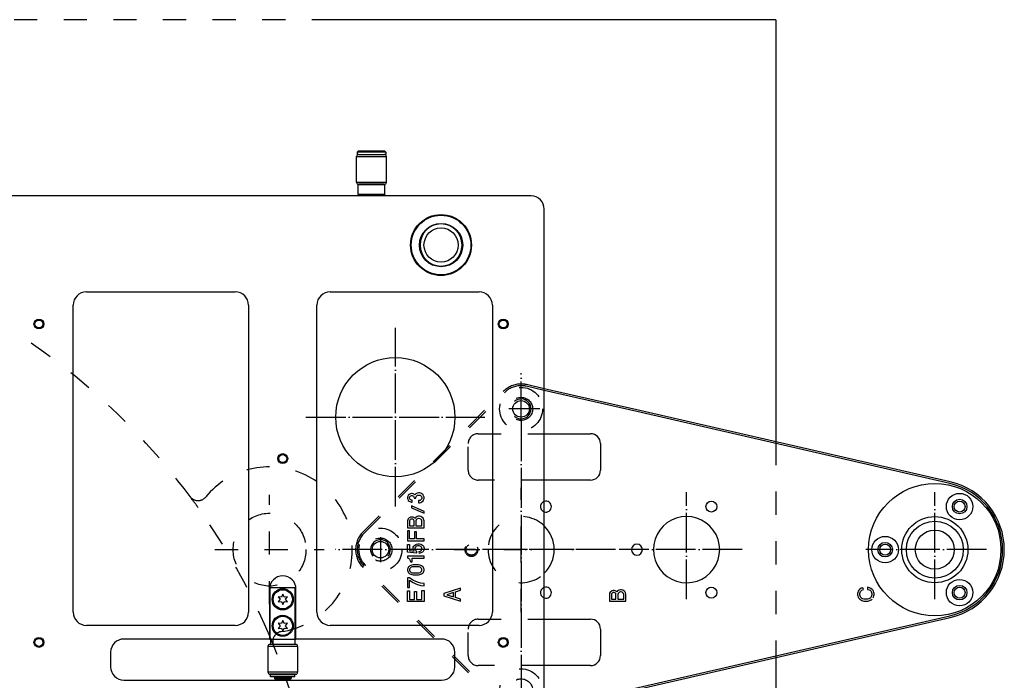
# Model space of a CAD drawing. Extents: x -1763 to 4575, y -3429 to 1051.
# Tile 45 of 174: x 141 to 439, y -1631 to -1432. Entities that reach past the tile are written whole.
import ezdxf

# ---------------------------------------------------------------- set-up
doc = ezdxf.new("R2010")
doc.units = 0
doc.linetypes.add('DASHED', pattern=[15, 7, -8])
doc.linetypes.add('DOT_CENTER', pattern=[14, 12, -1, 0, -1])
doc.layers.get('0').update_dxf_attribs({"linetype": 'CONTINUOUS'})
doc.layers.add('1', color=7, linetype='CONTINUOUS')

# ---------------------------------------------------------------- blocks, each defined once
blk = doc.blocks.new('PIN__619', base_point=(438, -1571.88))
at = {"layer": '1', "color": 4, "linetype": 'CONTINUOUS'}
for centre, radius in [((418, -1591.88), 20), ((425.5, -1578.89), 4), ((425.5, -1578.89), 2.2), ((418, -1591.88), 10), ((418, -1591.88), 8.6), ((403, -1591.88), 4), ((418, -1591.88), 5.9), ((403, -1591.88), 2.2), ((425.5, -1604.87), 4), ((425.5, -1604.87), 2.2)]:
    blk.add_circle(centre, radius, dxfattribs=at)
blk = doc.blocks.new('E7015-23252__620', base_point=(439, -1541.88))
at = {"layer": '1', "color": 6, "linetype": 'DASHED'}
for p, q in [((300, -1543.8), (294.56, -1542.56)), ((300, -1543.29), (294.68, -1542.07)), ((245.2, -1586.58), (287.7, -1544.08)), ((245.55, -1586.93), (288.05, -1544.43)), ((280, -1556.88), (300, -1556.88)), ((277, -1567.88), (277, -1559.88)), ((300, -1570.88), (280, -1570.88)), ((293, -1591.88), (293, -1573.25)), ((258.74, -1575.79), (258.67, -1576.07)), ((258.67, -1576.07), (258.67, -1576.41)), ((258.67, -1576.41), (258.74, -1576.69)), ((258.92, -1575.45), (258.74, -1575.79)), ((258.74, -1576.69), (258.92, -1577.03)), ((259.17, -1575.23), (258.92, -1575.45)), ((259.55, -1575), (259.17, -1575.23)), ((259.3, -1576.13), (259.36, -1575.9)), ((259.3, -1576.35), (259.3, -1576.13)), ((259.36, -1576.58), (259.3, -1576.35)), ((259.36, -1575.9), (259.49, -1575.73)), ((259.49, -1576.74), (259.36, -1576.58)), ((259.49, -1575.73), (259.67, -1575.62)), ((259.67, -1576.86), (259.49, -1576.74)), ((259.86, -1574.94), (259.55, -1575)), ((259.67, -1575.62), (259.86, -1575.56)), ((260.11, -1574.94), (259.86, -1574.94)), ((259.86, -1575.56), (260.11, -1575.56)), ((260.42, -1575), (260.11, -1574.94)), ((260.11, -1575.56), (260.3, -1575.62)), ((260.3, -1575.62), (260.49, -1575.73)), ((260.8, -1575.23), (260.42, -1575)), ((260.49, -1575.73), (260.61, -1575.9)), ((260.61, -1575.9), (260.67, -1576.13)), ((260.67, -1576.13), (260.67, -1576.35)), ((260.67, -1576.35), (261.24, -1576.35)), ((260.92, -1575.34), (260.8, -1575.23)), ((261.17, -1575.06), (260.92, -1575.34)), ((261.55, -1574.83), (261.17, -1575.06)), ((261.24, -1576.13), (261.3, -1575.84)), ((261.24, -1576.35), (261.24, -1576.13)), ((261.3, -1575.84), (261.49, -1575.62)), ((261.49, -1575.62), (261.74, -1575.45)), ((261.99, -1574.72), (261.55, -1574.83)), ((261.74, -1575.45), (261.99, -1575.39)), ((262.3, -1574.72), (261.99, -1574.72)), ((261.99, -1575.39), (262.24, -1575.39)), ((262.24, -1575.39), (262.49, -1575.45)), ((262.74, -1574.83), (262.3, -1574.72)), ((262.49, -1575.45), (262.74, -1575.62)), ((263.05, -1575), (262.74, -1574.83)), ((262.74, -1575.62), (262.92, -1575.84)), ((262.92, -1576.63), (262.74, -1576.86)), ((262.92, -1575.84), (262.99, -1576.13)), ((262.99, -1576.35), (262.92, -1576.63)), ((262.99, -1576.13), (262.99, -1576.35)), ((263.36, -1575.28), (263.05, -1575)), ((263.55, -1575.62), (263.36, -1575.28)), ((263.67, -1576.07), (263.55, -1575.62)), ((263.55, -1576.86), (263.67, -1576.41)), ((263.67, -1576.41), (263.67, -1576.07)), ((258.92, -1577.03), (259.17, -1577.25)), ((259.17, -1577.25), (259.55, -1577.48)), ((259.55, -1577.48), (259.86, -1577.53)), ((259.86, -1576.91), (259.67, -1576.86)), ((260.11, -1576.91), (259.86, -1576.91)), ((259.86, -1577.53), (260.11, -1577.53)), ((263.67, -1580.34), (259.92, -1578.66)), ((259.92, -1578.66), (259.92, -1579.22)), ((259.92, -1579.22), (263.67, -1580.91)), ((260.11, -1577.53), (260.11, -1576.91)), ((262.24, -1577.08), (261.99, -1577.08)), ((261.99, -1577.08), (261.99, -1577.76)), ((261.99, -1577.76), (262.3, -1577.76)), ((262.49, -1577.03), (262.24, -1577.08)), ((262.3, -1577.76), (262.74, -1577.64)), ((262.74, -1576.86), (262.49, -1577.03)), ((262.74, -1577.64), (263.05, -1577.48)), ((263.05, -1577.48), (263.36, -1577.19)), ((263.36, -1577.19), (263.55, -1576.86)), ((258.92, -1582.54), (258.74, -1582.88)), ((259.17, -1582.31), (258.92, -1582.54)), ((259.55, -1582.09), (259.17, -1582.31)), ((259.86, -1582.03), (259.55, -1582.09)), ((259.86, -1582.65), (259.67, -1582.71)), ((260.11, -1582.03), (259.86, -1582.03)), ((260.11, -1582.65), (259.86, -1582.65)), ((260.42, -1582.09), (260.11, -1582.03)), ((260.3, -1582.71), (260.11, -1582.65)), ((260.8, -1582.31), (260.42, -1582.09)), ((260.92, -1582.43), (260.8, -1582.31)), ((261.17, -1582.14), (260.92, -1582.43)), ((261.55, -1581.92), (261.17, -1582.14)), ((261.74, -1582.54), (261.49, -1582.71)), ((261.99, -1581.81), (261.55, -1581.92)), ((261.99, -1582.48), (261.74, -1582.54)), ((262.3, -1581.81), (261.99, -1581.81)), ((262.24, -1582.48), (261.99, -1582.48)), ((262.49, -1582.54), (262.24, -1582.48)), ((262.74, -1581.92), (262.3, -1581.81)), ((262.74, -1582.71), (262.49, -1582.54)), ((263.05, -1582.09), (262.74, -1581.92)), ((263.36, -1582.37), (263.05, -1582.09)), ((263.55, -1582.71), (263.36, -1582.37)), ((263.67, -1580.91), (263.67, -1580.34)), ((258.74, -1582.88), (258.67, -1583.16)), ((258.67, -1583.16), (258.67, -1585.29)), ((258.67, -1585.29), (263.67, -1585.29)), ((259.36, -1582.99), (259.3, -1583.21)), ((259.3, -1583.21), (259.3, -1584.68)), ((259.3, -1584.68), (260.67, -1584.68)), ((259.49, -1582.82), (259.36, -1582.99)), ((259.67, -1582.71), (259.49, -1582.82)), ((260.49, -1582.82), (260.3, -1582.71)), ((260.61, -1582.99), (260.49, -1582.82)), ((260.67, -1583.21), (260.61, -1582.99)), ((260.67, -1584.68), (260.67, -1583.21)), ((261.3, -1582.93), (261.24, -1583.21)), ((261.24, -1583.21), (261.24, -1584.68)), ((261.24, -1584.68), (262.99, -1584.68)), ((261.49, -1582.71), (261.3, -1582.93)), ((262.92, -1582.93), (262.74, -1582.71)), ((262.99, -1583.21), (262.92, -1582.93)), ((262.99, -1584.68), (262.99, -1583.21)), ((263.67, -1583.16), (263.55, -1582.71)), ((263.67, -1585.29), (263.67, -1583.16)), ((259.3, -1586.19), (258.67, -1586.19)), ((258.67, -1586.19), (258.67, -1589.23)), ((259.3, -1588.61), (259.3, -1586.19)), ((260.8, -1588.61), (259.3, -1588.61)), ((261.42, -1586.53), (260.8, -1586.53)), ((260.8, -1586.53), (260.8, -1588.61)), ((261.42, -1588.61), (261.42, -1586.53)), ((263.67, -1588.61), (261.42, -1588.61)), ((263.67, -1589.23), (263.67, -1588.61)), ((258.67, -1589.23), (263.67, -1589.23)), ((258.67, -1592.61), (258.67, -1590.3)), ((258.67, -1590.3), (259.3, -1590.3)), ((259.3, -1590.3), (259.3, -1592.16)), ((260.36, -1591.43), (260.42, -1591.14)), ((260.36, -1591.71), (260.36, -1591.43)), ((260.42, -1591.14), (260.55, -1590.86)), ((260.55, -1590.86), (260.74, -1590.69)), ((260.74, -1590.69), (260.92, -1590.53)), ((260.92, -1590.53), (261.17, -1590.36)), ((261.05, -1591.14), (260.92, -1591.43)), ((260.92, -1591.43), (260.92, -1591.71)), ((261.24, -1590.92), (261.05, -1591.14)), ((261.17, -1590.36), (261.42, -1590.24)), ((261.42, -1590.81), (261.24, -1590.92)), ((261.42, -1590.24), (261.8, -1590.13)), ((261.74, -1590.69), (261.42, -1590.81)), ((262.24, -1590.69), (261.74, -1590.69)), ((261.8, -1590.13), (262.3, -1590.13)), ((262.55, -1590.81), (262.24, -1590.69)), ((262.3, -1590.13), (262.67, -1590.24)), ((262.74, -1590.92), (262.55, -1590.81)), ((262.67, -1590.24), (262.92, -1590.36)), ((262.92, -1591.14), (262.74, -1590.92)), ((262.92, -1590.36), (263.17, -1590.53)), ((263.05, -1591.43), (262.92, -1591.14)), ((263.05, -1591.71), (263.05, -1591.43)), ((263.17, -1590.53), (263.36, -1590.69)), ((263.36, -1590.69), (263.49, -1590.86)), ((263.49, -1590.86), (263.61, -1591.14)), ((263.61, -1591.14), (263.67, -1591.43)), ((263.67, -1591.43), (263.67, -1591.71)), ((261.42, -1592.94), (258.67, -1592.61)), ((263.67, -1593.9), (258.67, -1593.9)), ((258.67, -1593.9), (258.67, -1594.35)), ((258.67, -1594.35), (258.86, -1594.41)), ((258.86, -1594.41), (259.11, -1594.58)), ((259.11, -1594.58), (259.3, -1594.74)), ((259.3, -1592.16), (260.67, -1592.33)), ((260.05, -1595.53), (260.05, -1594.46)), ((260.05, -1594.46), (263.67, -1594.46)), ((260.49, -1592.04), (260.36, -1591.71)), ((260.67, -1592.33), (260.49, -1592.04)), ((260.92, -1591.71), (261.05, -1592.04)), ((261.05, -1592.04), (261.24, -1592.27)), ((261.24, -1592.27), (261.42, -1592.38)), ((261.42, -1592.38), (261.42, -1592.94)), ((262.24, -1592.44), (262.55, -1592.33)), ((262.3, -1593), (262.24, -1592.44)), ((262.67, -1592.89), (262.3, -1593)), ((262.55, -1592.33), (262.74, -1592.21)), ((262.92, -1592.78), (262.67, -1592.89)), ((262.74, -1592.21), (262.92, -1591.99)), ((262.92, -1591.99), (263.05, -1591.71)), ((263.17, -1592.61), (262.92, -1592.78)), ((263.36, -1592.44), (263.17, -1592.61)), ((263.49, -1592.27), (263.36, -1592.44)), ((263.61, -1591.99), (263.49, -1592.27)), ((263.67, -1591.71), (263.61, -1591.99)), ((263.67, -1594.46), (263.67, -1593.9)), ((272.81, -1591.88), (293, -1591.88)), ((293, -1610.72), (293, -1591.88)), ((287.7, -1639.68), (245.2, -1597.18)), ((288.05, -1639.33), (245.55, -1596.83)), ((258.74, -1597.56), (258.67, -1597.78)), ((258.86, -1597.28), (258.74, -1597.56)), ((258.99, -1597.11), (258.86, -1597.28)), ((259.17, -1596.94), (258.99, -1597.11)), ((259.42, -1596.77), (259.17, -1596.94)), ((259.3, -1594.74), (259.42, -1594.97)), ((259.42, -1597.56), (259.3, -1597.78)), ((259.42, -1594.97), (259.49, -1595.14)), ((259.67, -1596.66), (259.42, -1596.77)), ((259.61, -1597.33), (259.42, -1597.56)), ((259.49, -1595.14), (259.55, -1595.42)), ((259.55, -1595.42), (259.55, -1595.53)), ((259.55, -1595.53), (260.05, -1595.53)), ((259.8, -1597.22), (259.61, -1597.33)), ((259.99, -1596.54), (259.67, -1596.66)), ((260.11, -1597.11), (259.8, -1597.22)), ((260.36, -1596.49), (259.99, -1596.54)), ((260.8, -1597.05), (260.11, -1597.11)), ((260.92, -1596.43), (260.36, -1596.49)), ((261.55, -1597.05), (260.8, -1597.05)), ((261.42, -1596.43), (260.92, -1596.43)), ((261.99, -1596.49), (261.42, -1596.43)), ((262.24, -1597.11), (261.55, -1597.05)), ((262.36, -1596.54), (261.99, -1596.49)), ((262.55, -1597.22), (262.24, -1597.11)), ((262.67, -1596.66), (262.36, -1596.54)), ((262.74, -1597.33), (262.55, -1597.22)), ((262.92, -1596.77), (262.67, -1596.66)), ((262.92, -1597.56), (262.74, -1597.33)), ((263.17, -1596.94), (262.92, -1596.77)), ((263.05, -1597.78), (262.92, -1597.56)), ((263.36, -1597.11), (263.17, -1596.94)), ((263.49, -1597.28), (263.36, -1597.11)), ((263.61, -1597.56), (263.49, -1597.28)), ((263.67, -1597.78), (263.61, -1597.56)), ((258.67, -1597.78), (258.67, -1598.18)), ((258.67, -1598.18), (258.74, -1598.4)), ((259.24, -1600.43), (258.67, -1600.43)), ((258.67, -1600.43), (258.67, -1603.35)), ((258.74, -1598.4), (258.86, -1598.68)), ((258.86, -1598.68), (258.99, -1598.85)), ((258.99, -1598.85), (259.17, -1599.02)), ((259.17, -1599.02), (259.42, -1599.19)), ((260.3, -1601.1), (259.24, -1600.43)), ((259.3, -1597.78), (259.3, -1598.18)), ((259.3, -1598.18), (259.42, -1598.4)), ((259.42, -1598.4), (259.61, -1598.63)), ((259.42, -1599.19), (259.67, -1599.3)), ((259.61, -1598.63), (259.8, -1598.74)), ((259.67, -1599.3), (259.99, -1599.41)), ((259.8, -1598.74), (260.11, -1598.85)), ((259.99, -1599.41), (260.36, -1599.47)), ((260.11, -1598.85), (260.8, -1598.91)), ((260.36, -1599.47), (260.92, -1599.53)), ((260.8, -1598.91), (261.55, -1598.91)), ((260.92, -1599.53), (261.42, -1599.53)), ((261.42, -1599.53), (261.99, -1599.47)), ((261.55, -1598.91), (262.24, -1598.85)), ((261.99, -1599.47), (262.36, -1599.41)), ((262.24, -1598.85), (262.55, -1598.74)), ((262.36, -1599.41), (262.67, -1599.3)), ((262.55, -1598.74), (262.74, -1598.63)), ((262.67, -1599.3), (262.92, -1599.19)), ((262.74, -1598.63), (262.92, -1598.4)), ((262.92, -1598.4), (263.05, -1598.18)), ((262.92, -1599.19), (263.17, -1599.02)), ((263.05, -1598.18), (263.05, -1597.78)), ((263.17, -1599.02), (263.36, -1598.85)), ((263.36, -1598.85), (263.49, -1598.68)), ((263.49, -1598.68), (263.61, -1598.4)), ((263.61, -1598.4), (263.67, -1598.18)), ((263.67, -1598.18), (263.67, -1597.78)), ((258.67, -1603.35), (259.3, -1603.35)), ((259.3, -1603.35), (259.3, -1601.1)), ((259.3, -1601.1), (260.42, -1601.83)), ((261.24, -1601.55), (260.3, -1601.1)), ((260.42, -1601.83), (261.17, -1602.17)), ((261.17, -1602.17), (261.74, -1602.39)), ((261.99, -1601.83), (261.24, -1601.55)), ((261.74, -1602.39), (262.67, -1602.68)), ((262.74, -1602), (261.99, -1601.83)), ((262.67, -1602.68), (263.67, -1602.79)), ((263.67, -1602.11), (262.74, -1602)), ((263.67, -1602.79), (263.67, -1602.11)), ((258.67, -1607.51), (258.67, -1604.31)), ((258.67, -1604.31), (259.3, -1604.31)), ((259.3, -1604.31), (259.3, -1606.89)), ((260.8, -1606.89), (260.8, -1604.53)), ((260.8, -1604.53), (261.42, -1604.53)), ((261.42, -1604.53), (261.42, -1606.89)), ((263.05, -1606.89), (263.05, -1604.25)), ((263.05, -1604.25), (263.67, -1604.25)), ((263.67, -1604.25), (263.67, -1607.51)), ((274.67, -1603.54), (269.67, -1605.17)), ((269.67, -1605.17), (269.67, -1605.85)), ((269.67, -1605.85), (274.67, -1607.48)), ((272.55, -1604.78), (270.55, -1605.51)), ((270.55, -1605.51), (272.55, -1606.18)), ((272.55, -1606.18), (272.55, -1604.78)), ((273.17, -1604.67), (274.67, -1604.16)), ((273.17, -1606.35), (273.17, -1604.67)), ((274.67, -1606.86), (273.17, -1606.35)), ((274.67, -1604.16), (274.67, -1603.54)), ((263.67, -1607.51), (258.67, -1607.51)), ((259.3, -1606.89), (260.8, -1606.89)), ((261.42, -1606.89), (263.05, -1606.89)), ((274.67, -1607.48), (274.67, -1606.86)), ((280, -1612.88), (300, -1612.88)), ((277, -1623.88), (277, -1615.88)), ((300, -1626.88), (280, -1626.88)), ((294.56, -1641.2), (300, -1639.96)), ((294.68, -1641.69), (300, -1640.47))]:
    blk.add_line(p, q, dxfattribs=at)
at = {"layer": '1', "color": 6, "linetype": 'CONTINUOUS'}
for p, q in [((328, -1549.71), (300, -1543.29)), ((328, -1550.22), (300, -1543.8)), ((422.69, -1571.41), (328, -1549.71)), ((422.58, -1571.9), (328, -1550.22)), ((300, -1556.88), (314, -1556.88)), ((317, -1559.88), (317, -1567.88)), ((314, -1570.88), (300, -1570.88)), ((396.3, -1603.37), (395.8, -1603.54)), ((396.42, -1603.93), (396.3, -1603.37)), ((398.3, -1603.43), (397.67, -1603.26)), ((397.67, -1603.26), (397.67, -1603.88)), ((398.67, -1603.6), (398.3, -1603.43)), ((319.74, -1605.06), (319.67, -1605.34)), ((319.67, -1605.34), (319.67, -1607.48)), ((319.92, -1604.72), (319.74, -1605.06)), ((320.17, -1604.5), (319.92, -1604.72)), ((320.55, -1604.27), (320.17, -1604.5)), ((320.36, -1605.17), (320.3, -1605.4)), ((320.3, -1605.4), (320.3, -1606.86)), ((320.49, -1605), (320.36, -1605.17)), ((320.67, -1604.89), (320.49, -1605)), ((320.86, -1604.22), (320.55, -1604.27)), ((320.86, -1604.83), (320.67, -1604.89)), ((321.11, -1604.22), (320.86, -1604.22)), ((321.11, -1604.83), (320.86, -1604.83)), ((321.42, -1604.27), (321.11, -1604.22)), ((321.3, -1604.89), (321.11, -1604.83)), ((321.49, -1605), (321.3, -1604.89)), ((321.8, -1604.5), (321.42, -1604.27)), ((321.61, -1605.17), (321.49, -1605)), ((321.67, -1605.4), (321.61, -1605.17)), ((321.67, -1606.86), (321.67, -1605.4)), ((321.92, -1604.61), (321.8, -1604.5)), ((322.17, -1604.33), (321.92, -1604.61)), ((322.55, -1604.1), (322.17, -1604.33)), ((322.3, -1605.12), (322.24, -1605.4)), ((322.24, -1605.4), (322.24, -1606.86)), ((322.49, -1604.89), (322.3, -1605.12)), ((322.74, -1604.72), (322.49, -1604.89)), ((322.99, -1603.99), (322.55, -1604.1)), ((322.99, -1604.67), (322.74, -1604.72)), ((323.3, -1603.99), (322.99, -1603.99)), ((323.24, -1604.67), (322.99, -1604.67)), ((323.49, -1604.72), (323.24, -1604.67)), ((323.74, -1604.1), (323.3, -1603.99)), ((323.74, -1604.89), (323.49, -1604.72)), ((324.05, -1604.27), (323.74, -1604.1)), ((323.92, -1605.12), (323.74, -1604.89)), ((323.99, -1605.4), (323.92, -1605.12)), ((323.99, -1606.86), (323.99, -1605.4)), ((324.36, -1604.55), (324.05, -1604.27)), ((324.55, -1604.89), (324.36, -1604.55)), ((324.67, -1605.34), (324.55, -1604.89)), ((324.67, -1607.48), (324.67, -1605.34)), ((394.74, -1604.83), (394.67, -1605.17)), ((394.67, -1605.17), (394.67, -1605.51)), ((394.67, -1605.51), (394.74, -1605.85)), ((394.86, -1604.44), (394.74, -1604.83)), ((394.74, -1605.85), (394.86, -1606.24)), ((395.05, -1604.1), (394.86, -1604.44)), ((394.86, -1606.24), (394.99, -1606.47)), ((394.99, -1606.47), (395.3, -1606.8)), ((395.3, -1603.82), (395.05, -1604.1)), ((395.8, -1603.54), (395.3, -1603.82)), ((395.36, -1605.17), (395.42, -1604.83)), ((395.36, -1605.51), (395.36, -1605.17)), ((395.42, -1605.85), (395.36, -1605.51)), ((395.42, -1604.83), (395.55, -1604.5)), ((395.55, -1606.18), (395.42, -1605.85)), ((395.55, -1604.5), (395.74, -1604.27)), ((395.67, -1606.35), (395.55, -1606.18)), ((395.86, -1606.52), (395.67, -1606.35)), ((395.74, -1604.27), (395.99, -1604.1)), ((395.99, -1604.1), (396.42, -1603.93)), ((397.67, -1603.88), (398.17, -1603.99)), ((398.17, -1603.99), (398.49, -1604.16)), ((398.49, -1604.16), (398.67, -1604.33)), ((398.67, -1606.35), (398.49, -1606.52)), ((399.05, -1603.88), (398.67, -1603.6)), ((398.67, -1604.33), (398.8, -1604.5)), ((398.8, -1606.18), (398.67, -1606.35)), ((398.8, -1604.5), (398.92, -1604.83)), ((398.92, -1605.85), (398.8, -1606.18)), ((398.92, -1604.83), (398.99, -1605.17)), ((398.99, -1605.51), (398.92, -1605.85)), ((398.99, -1605.17), (398.99, -1605.51)), ((399.36, -1604.22), (399.05, -1603.88)), ((399.49, -1604.44), (399.36, -1604.22)), ((399.36, -1606.47), (399.49, -1606.24)), ((399.61, -1604.83), (399.49, -1604.44)), ((399.49, -1606.24), (399.61, -1605.85)), ((399.67, -1605.17), (399.61, -1604.83)), ((399.61, -1605.85), (399.67, -1605.51)), ((399.67, -1605.51), (399.67, -1605.17)), ((319.67, -1607.48), (324.67, -1607.48)), ((320.3, -1606.86), (321.67, -1606.86)), ((322.24, -1606.86), (323.99, -1606.86)), ((395.3, -1606.8), (395.61, -1607.03)), ((395.61, -1607.03), (395.99, -1607.25)), ((396.17, -1606.69), (395.86, -1606.52)), ((395.99, -1607.25), (396.55, -1607.42)), ((396.55, -1606.8), (396.17, -1606.69)), ((396.99, -1606.86), (396.55, -1606.8)), ((396.55, -1607.42), (396.99, -1607.48)), ((397.36, -1606.86), (396.99, -1606.86)), ((396.99, -1607.48), (397.36, -1607.48)), ((397.8, -1606.8), (397.36, -1606.86)), ((397.36, -1607.48), (397.8, -1607.42)), ((398.17, -1606.69), (397.8, -1606.8)), ((397.8, -1607.42), (398.36, -1607.25)), ((398.49, -1606.52), (398.17, -1606.69)), ((398.36, -1607.25), (398.74, -1607.03)), ((398.74, -1607.03), (399.05, -1606.8)), ((300, -1639.96), (422.58, -1611.86)), ((300, -1640.47), (422.69, -1612.35)), ((300, -1612.88), (314, -1612.88)), ((317, -1615.88), (317, -1623.88)), ((314, -1626.88), (300, -1626.88))]:
    blk.add_line(p, q, dxfattribs=at)
at = {"layer": '1', "color": 6, "linetype": 'DOT_CENTER'}
for p, q in [((343, -1606.88), (343, -1574.51)), ((418, -1606.88), (418, -1574.51)), ((309.05, -1591.88), (293, -1591.88)), ((359.81, -1591.88), (322.62, -1591.88)), ((433.63, -1591.88), (397.2, -1591.88))]:
    blk.add_line(p, q, dxfattribs=at)
at = {"layer": '1', "color": 6, "linetype": 'DASHED'}
for centre, radius in [((293, -1549.38), 6.5), ((293, -1549.38), 3.5), ((250.5, -1591.88), 6.5), ((250.5, -1591.88), 3.5), ((278, -1591.88), 1.65), ((293, -1634.38), 6.5), ((293, -1634.38), 3.5)]:
    blk.add_circle(centre, radius, dxfattribs=at)
at = {"layer": '1', "color": 6, "linetype": 'CONTINUOUS'}
for centre, radius in [((350.5, -1578.89), 1.65), ((425.5, -1578.89), 1.65), ((418, -1591.88), 10), ((403, -1591.88), 1.65), ((350.5, -1604.87), 1.65), ((425.5, -1604.87), 1.65)]:
    blk.add_circle(centre, radius, dxfattribs=at)
at = {"layer": '1', "color": 6, "linetype": 'DASHED'}
for centre, radius, start, end in [((293, -1549.38), 7.5, 90, 135), ((293, -1549.38), 7, 90, 135), ((293, -1549.38), 7.5, 77.0908, 90), ((293, -1549.38), 7, 77.0908, 90), ((280, -1559.88), 3, 90, 180), ((280, -1567.88), 3, 180, -90), ((300.5, -1578.89), 1.65, 107.6397, -107.6397), ((293, -1591.88), 10, 45.573, 180), ((250.5, -1591.88), 7.5, 135, 180), ((250.5, -1591.88), 7, 135, 180), ((278, -1591.88), 2, 180, 67.6264), ((278, -1591.88), 2, 151.2344, 180), ((250.5, -1591.88), 7.5, 180, -135), ((250.5, -1591.88), 7, 180, -135), ((293, -1591.88), 10, 180, -45.573), ((300.5, -1604.87), 1.65, 107.6397, -107.6397), ((280, -1615.88), 3, 90, 180), ((280, -1623.88), 3, 180, -90), ((293, -1634.38), 7.5, -135, -77.0908), ((293, -1634.38), 7, -135, -90), ((293, -1634.38), 7, -90, -77.0908)]:
    blk.add_arc(centre, radius, start, end, dxfattribs=at)
at = {"layer": '1', "color": 6, "linetype": 'CONTINUOUS'}
for centre, radius, start, end in [((314, -1559.88), 3, 0, 90), ((314, -1567.88), 3, -90, 0), ((418, -1591.88), 20.5, 0, 77.0908), ((418, -1591.88), 21, 0, 77.0908), ((300.5, -1578.89), 1.65, 0, 107.6397), ((300.5, -1578.89), 1.65, -107.6397, 0), ((343, -1591.88), 10, -107.4576, 180), ((293, -1591.88), 10, -45.573, 45.573), ((328, -1591.88), 1.65, -90, 180), ((328, -1591.88), 1.65, 180, -90), ((343, -1591.88), 10, 180, -107.4576), ((418, -1591.88), 20.5, -77.0908, 0), ((418, -1591.88), 21, -77.0908, 0), ((300.5, -1604.87), 1.65, 0, 107.6397), ((300.5, -1604.87), 1.65, -107.6397, 0), ((314, -1615.88), 3, 0, 90), ((314, -1623.88), 3, -90, 0)]:
    blk.add_arc(centre, radius, start, end, dxfattribs=at)
at = {"layer": '1'}
blk.add_blockref('PIN__619', (438, -1571.88), dxfattribs=at)
blk = doc.blocks.new('HEADPLATE_TSK', base_point=(-401.37, -2707.76))
at = {"layer": '1', "color": 7, "linetype": 'DASHED'}
for p, q in [((236.8, -1431.88), (-236.8, -1431.88)), ((370, -1559.33), (370, -1624.43)), ((217, -1608.38), (217, -1575.38)), ((200.5, -1591.88), (233.5, -1591.88))]:
    blk.add_line(p, q, dxfattribs=at)
at = {"layer": '1', "color": 7, "linetype": 'CONTINUOUS'}
for p, q in [((370, -1431.88), (236.8, -1431.88)), ((370, -1431.88), (370, -1559.33)), ((370, -1624.43), (370, -1819.33))]:
    blk.add_line(p, q, dxfattribs=at)
at = {"layer": '1', "color": 1, "linetype": 'DOT_CENTER'}
for p, q in [((255, -1578.88), (255, -1524.88)), ((293, -1553.13), (293, -1538.56)), ((298.7, -1549.38), (289.25, -1549.38)), ((228, -1551.88), (282, -1551.88)), ((293, -1553.13), (293, -1797.8)), ((250.5, -1588.13), (250.5, -1595.63)), ((321.52, -1591.88), (236.85, -1591.88))]:
    blk.add_line(p, q, dxfattribs=at)
at = {"layer": '1', "color": 7, "linetype": 'CONTINUOUS'}
for centre, radius in [((255, -1551.88), 18), ((293, -1549.38), 2.5), ((250.5, -1591.88), 2.5)]:
    blk.add_circle(centre, radius, dxfattribs=at)
at = {"layer": '1', "color": 7, "linetype": 'DASHED'}
blk.add_circle((217, -1591.88), 11, dxfattribs=at)
for centre, radius, start, end in [((30, -1696.88), 203, 36.5947, 90), ((217, -1591.88), 25, -81.8804, 140.5086), ((195.39, -1574.07), 3, -143.4053, -39.4914), ((30, -1696.88), 203, 35.4179, 36.5947), ((30, -1696.88), 203, 23.2103, 35.4179), ((30, -1696.88), 203, 22.0335, 23.2103), ((220.95, -1619.6), 3, 98.1196, -157.9665), ((30, -1696.88), 203, 0, 22.0335)]:
    blk.add_arc(centre, radius, start, end, dxfattribs=at)
at = {"layer": '1', "color": 1, "linetype": 'CONTINUOUS'}
for centre, start, end in [((293, -1549.38), -131.7276, 130.8415), ((250.5, -1591.88), -41.7276, -139.1585)]:
    blk.add_arc(centre, 3, start, end, dxfattribs=at)
at = {"layer": '1'}
blk.add_blockref('E7015-23252__620', (439, -1541.88), dxfattribs=at)
blk = doc.blocks.new('DUT_BOARD__707', base_point=(284.31, -1929.7))
at = {"color": 1, "linetype": 'CONTINUOUS'}
for p, q in [((161.65, -1514.06), (206.65, -1514.06)), ((235.31, -1514.06), (280.31, -1514.06)), ((157.65, -1610.74), (157.65, -1518.06)), ((210.65, -1518.06), (210.65, -1610.74)), ((231.31, -1610.74), (231.31, -1518.06)), ((284.31, -1518.06), (284.31, -1610.74)), ((206.65, -1614.74), (161.65, -1614.74)), ((280.31, -1614.74), (235.31, -1614.74))]:
    blk.add_line(p, q, dxfattribs=at)
for centre, start, end in [((161.65, -1518.06), 90, 180), ((206.65, -1518.06), 0, 90), ((235.31, -1518.06), 90, 180), ((280.31, -1518.06), 0, 90), ((161.65, -1610.74), 180, -90), ((206.65, -1610.74), -90, 0), ((235.31, -1610.74), 180, -90), ((280.31, -1610.74), -90, 0)]:
    blk.add_arc(centre, 4, start, end, dxfattribs=at)
blk = doc.blocks.new('6960-0041-0_3__717', base_point=(275.16, -1506.26))
at = {"color": 1, "linetype": 'CONTINUOUS'}
blk.add_circle((268.81, -1499.91), 5.15, dxfattribs=at)
for start, end in [(0, 180), (180, 0)]:
    blk.add_arc((268.81, -1499.91), 6.35, start, end, dxfattribs=at)
blk = doc.blocks.new('HOLEPLUGS__723', base_point=(275.16, -1950.2))
blk.add_blockref('6960-0041-0_3__717', (275.16, -1506.26))
blk = doc.blocks.new('0515-2034-M3X12_1__728', base_point=(223.88, -1609.78))
at = {"color": 1, "linetype": 'CONTINUOUS'}
for p, q in [((219.59, -1606.08), (220.18, -1606.88)), ((220.58, -1606.19), (219.59, -1606.08)), ((220.98, -1605.28), (220.58, -1606.19)), ((221.38, -1606.19), (220.98, -1605.28)), ((222.37, -1606.08), (221.38, -1606.19)), ((221.78, -1606.88), (222.37, -1606.08)), ((220.18, -1606.88), (219.59, -1607.68)), ((219.59, -1607.68), (220.58, -1607.57)), ((220.58, -1607.57), (220.98, -1608.48)), ((220.98, -1608.48), (221.38, -1607.57)), ((221.38, -1607.57), (222.37, -1607.68)), ((222.37, -1607.68), (221.78, -1606.88))]:
    blk.add_line(p, q, dxfattribs=at)
blk.add_circle((220.98, -1606.88), 2.9, dxfattribs=at)
blk = doc.blocks.new('0515-2034_M3X12_0__729', base_point=(223.88, -1617.78))
at = {"color": 1, "linetype": 'CONTINUOUS'}
for p, q in [((219.59, -1614.08), (220.18, -1614.88)), ((220.58, -1614.19), (219.59, -1614.08)), ((220.18, -1614.88), (219.59, -1615.68)), ((220.98, -1613.28), (220.58, -1614.19)), ((221.38, -1614.19), (220.98, -1613.28)), ((222.37, -1614.08), (221.38, -1614.19)), ((221.78, -1614.88), (222.37, -1614.08)), ((222.37, -1615.68), (221.78, -1614.88)), ((219.59, -1615.68), (220.58, -1615.57)), ((220.58, -1615.57), (220.98, -1616.48)), ((220.98, -1616.48), (221.38, -1615.57)), ((221.38, -1615.57), (222.37, -1615.68))]:
    blk.add_line(p, q, dxfattribs=at)
blk.add_circle((220.98, -1614.88), 2.9, dxfattribs=at)
blk = doc.blocks.new('SCREWSET_STIFFENER__744', base_point=(223.88, -1839.78))
for name, p in [('0515-2034-M3X12_1__728', (223.88, -1609.78)), ('0515-2034_M3X12_0__729', (223.88, -1617.78))]:
    blk.add_blockref(name, p)
blk = doc.blocks.new('23796-0S111__794', base_point=(224.78, -1630.98))
at = {"color": 1, "linetype": 'CONTINUOUS'}
for p, q in [((217.18, -1618.88), (217.18, -1603.38)), ((224.78, -1603.38), (217.18, -1603.38)), ((224.78, -1618.88), (224.78, -1603.38)), ((217.18, -1618.88), (217.28, -1618.88)), ((217.28, -1618.88), (217.28, -1620.48)), ((217.28, -1618.88), (224.68, -1618.88)), ((218.48, -1620.48), (217.28, -1620.48)), ((223.48, -1620.48), (218.48, -1620.48)), ((224.68, -1620.48), (223.48, -1620.48)), ((224.68, -1618.88), (224.68, -1620.48)), ((224.68, -1618.88), (224.78, -1618.88)), ((218.48, -1629.48), (218.48, -1629.68)), ((219.38, -1629.68), (218.48, -1629.68)), ((220.98, -1629.68), (219.38, -1629.68)), ((219.38, -1630.38), (219.38, -1630.28)), ((222.58, -1629.68), (220.98, -1629.68)), ((223.48, -1629.68), (222.58, -1629.68)), ((222.58, -1630.38), (222.58, -1630.28)), ((223.48, -1629.48), (223.48, -1629.68)), ((218.48, -1630.38), (218.48, -1630.78)), ((219.38, -1630.38), (218.48, -1630.38)), ((220.98, -1630.78), (218.48, -1630.78)), ((218.68, -1630.98), (218.48, -1630.78)), ((218.68, -1630.98), (223.28, -1630.98)), ((220.98, -1630.38), (219.38, -1630.38)), ((222.58, -1630.38), (220.98, -1630.38)), ((223.48, -1630.78), (220.98, -1630.78)), ((223.48, -1630.38), (222.58, -1630.38)), ((223.28, -1630.98), (223.48, -1630.78)), ((223.48, -1630.38), (223.48, -1630.78))]:
    blk.add_line(p, q, dxfattribs=at)
for centre in [(220.98, -1606.88), (220.98, -1614.88)]:
    blk.add_circle(centre, 3.2, dxfattribs=at)
blk = doc.blocks.new('WASHER1__795', base_point=(224.63, -1630.28))
at = {"color": 1, "linetype": 'CONTINUOUS'}
for p, q in [((218.48, -1629.68), (217.33, -1629.68)), ((217.33, -1630.28), (217.33, -1629.68)), ((224.63, -1630.28), (217.33, -1630.28)), ((219.38, -1629.68), (218.48, -1629.68)), ((220.98, -1629.68), (219.38, -1629.68)), ((222.58, -1629.68), (220.98, -1629.68)), ((223.48, -1629.68), (222.58, -1629.68)), ((224.63, -1629.68), (223.48, -1629.68)), ((224.63, -1630.28), (224.63, -1629.68))]:
    blk.add_line(p, q, dxfattribs=at)
blk = doc.blocks.new('BEARING_HK0509__796', base_point=(225.48, -1629.48))
at = {"color": 1, "linetype": 'CONTINUOUS'}
for p, q in [((216.48, -1621.08), (216.48, -1628.88)), ((225.48, -1621.08), (216.48, -1621.08)), ((217.28, -1620.48), (217.08, -1620.48)), ((218.48, -1620.48), (217.28, -1620.48)), ((223.48, -1620.48), (218.48, -1620.48)), ((224.68, -1620.48), (223.48, -1620.48)), ((224.88, -1620.48), (224.68, -1620.48)), ((225.48, -1621.08), (225.48, -1628.88)), ((225.48, -1628.88), (216.48, -1628.88)), ((224.88, -1629.48), (217.08, -1629.48))]:
    blk.add_line(p, q, dxfattribs=at)
for centre, start, end in [((217.08, -1621.08), 90, 180), ((224.88, -1621.08), 0, 90), ((217.08, -1628.88), 180, -90), ((224.88, -1628.88), -90, 0)]:
    blk.add_arc(centre, 0.6, start, end, dxfattribs=at)
blk = doc.blocks.new('BEARING_ASSY2_0__797', base_point=(225.48, -1630.98))
for name, p in [('23796-0S111__794', (224.78, -1630.98)), ('BEARING_HK0509__796', (225.48, -1629.48)), ('WASHER1__795', (224.63, -1630.28))]:
    blk.add_blockref(name, p)
blk = doc.blocks.new('E2812-23753-0__802', base_point=(252.11, -1485.08))
at = {"color": 1, "linetype": 'CONTINUOUS'}
for p, q in [((243.81, -1471.58), (243.51, -1471.88)), ((243.51, -1471.88), (243.51, -1472.58)), ((252.11, -1471.88), (243.51, -1471.88)), ((243.91, -1472.58), (243.51, -1472.58)), ((251.81, -1471.58), (243.81, -1471.58)), ((243.91, -1472.58), (245.31, -1472.58)), ((245.31, -1472.58), (250.31, -1472.58)), ((250.31, -1472.58), (251.71, -1472.58)), ((252.11, -1472.58), (251.71, -1472.58)), ((251.81, -1471.58), (252.11, -1471.88)), ((252.11, -1471.88), (252.11, -1472.58)), ((245.31, -1485.08), (245.31, -1484.88)), ((250.31, -1485.08), (250.31, -1484.88))]:
    blk.add_line(p, q, dxfattribs=at)
blk = doc.blocks.new('24791-0S111__803', base_point=(251.81, -1484.88))
at = {"color": 1, "linetype": 'CONTINUOUS'}
for p, q in [((244.01, -1481.58), (243.81, -1481.78)), ((247.81, -1481.78), (243.81, -1481.78)), ((243.81, -1484.68), (243.81, -1481.78)), ((247.81, -1481.58), (244.01, -1481.58)), ((251.61, -1481.58), (247.81, -1481.58)), ((251.81, -1481.78), (247.81, -1481.78)), ((251.61, -1481.58), (251.81, -1481.78)), ((251.81, -1484.68), (251.81, -1481.78)), ((244.01, -1484.88), (243.81, -1484.68)), ((247.81, -1484.68), (243.81, -1484.68)), ((247.81, -1484.88), (244.01, -1484.88)), ((251.81, -1484.68), (247.81, -1484.68)), ((251.61, -1484.88), (247.81, -1484.88)), ((251.61, -1484.88), (251.81, -1484.68))]:
    blk.add_line(p, q, dxfattribs=at)
blk = doc.blocks.new('BEARING_HK0509__804', base_point=(252.31, -1481.58))
at = {"color": 1, "linetype": 'CONTINUOUS'}
for p, q in [((243.91, -1472.58), (245.31, -1472.58)), ((245.31, -1472.58), (250.31, -1472.58)), ((250.31, -1472.58), (251.71, -1472.58)), ((243.31, -1480.98), (243.31, -1473.18)), ((243.31, -1473.18), (252.31, -1473.18)), ((252.31, -1480.98), (252.31, -1473.18)), ((243.31, -1480.98), (252.31, -1480.98)), ((243.91, -1481.58), (244.01, -1481.58)), ((247.81, -1481.58), (244.01, -1481.58)), ((251.61, -1481.58), (247.81, -1481.58)), ((251.61, -1481.58), (251.71, -1481.58))]:
    blk.add_line(p, q, dxfattribs=at)
for centre, start, end in [((243.91, -1473.18), 90, 180), ((251.71, -1473.18), 0, 90), ((243.91, -1480.98), 180, -90), ((251.71, -1480.98), -90, 0)]:
    blk.add_arc(centre, 0.6, start, end, dxfattribs=at)
blk = doc.blocks.new('BEARING_ASSY1_0__805', base_point=(252.31, -1485.08))
for name, p in [('BEARING_HK0509__804', (252.31, -1481.58)), ('E2812-23753-0__802', (252.11, -1485.08)), ('24791-0S111__803', (251.81, -1484.88))]:
    blk.add_blockref(name, p)
blk = doc.blocks.new('BEARINGS__814', base_point=(252.31, -1972.18))
for name, p in [('BEARING_ASSY1_0__805', (252.31, -1485.08)), ('BEARING_ASSY2_0__797', (225.48, -1630.98))]:
    blk.add_blockref(name, p)
blk = doc.blocks.new('SMALLPARTS__815', base_point=(340, -1972.18))
for name, p in [('BEARINGS__814', (252.31, -1972.18)), ('HOLEPLUGS__723', (275.16, -1950.2)), ('SCREWSET_STIFFENER__744', (223.88, -1839.78))]:
    blk.add_blockref(name, p)
blk = doc.blocks.new('E7018-24101__816', base_point=(300, -1958.68))
at = {"color": 1, "linetype": 'CONTINUOUS'}
for p, q in [((296, -1485.08), (-296, -1485.08)), ((300, -1652.38), (300, -1489.08)), ((161.65, -1514.06), (206.65, -1514.06)), ((235.31, -1514.06), (280.31, -1514.06)), ((157.65, -1610.74), (157.65, -1518.06)), ((210.65, -1518.06), (210.65, -1610.74)), ((231.31, -1610.74), (231.31, -1518.06)), ((284.31, -1518.06), (284.31, -1610.74)), ((216.98, -1603.78), (216.98, -1618.88)), ((224.98, -1618.88), (224.98, -1603.78)), ((206.65, -1614.74), (161.65, -1614.74)), ((280.31, -1614.74), (235.31, -1614.74)), ((216.98, -1618.88), (172.98, -1618.88)), ((216.98, -1618.88), (217.18, -1618.88)), ((217.18, -1618.88), (217.28, -1618.88)), ((217.28, -1618.88), (224.68, -1618.88)), ((224.68, -1618.88), (224.78, -1618.88)), ((224.78, -1618.88), (224.98, -1618.88)), ((268.98, -1618.88), (224.98, -1618.88)), ((168.98, -1622.88), (168.98, -1627.28)), ((272.98, -1627.28), (272.98, -1622.88)), ((172.98, -1631.28), (268.98, -1631.28))]:
    blk.add_line(p, q, dxfattribs=at)
for centre, radius in [((268.81, -1499.91), 9.2), ((268.81, -1499.91), 9), ((268.81, -1499.91), 6.55), ((147.32, -1523.76), 1.5), ((147.32, -1523.76), 1.2), ((287.61, -1523.76), 1.5), ((287.61, -1523.76), 1.2), ((220.98, -1564.4), 1.5), ((220.98, -1564.4), 1.2), ((147.32, -1619.88), 1.5), ((287.61, -1619.88), 1.5), ((147.32, -1619.88), 1.2), ((287.61, -1619.88), 1.2)]:
    blk.add_circle(centre, radius, dxfattribs=at)
for centre, radius, start, end in [((296, -1489.08), 4, 0, 90), ((268.81, -1499.91), 6.35, 0, 180), ((268.81, -1499.91), 6.35, 180, 0), ((161.65, -1518.06), 4, 90, 180), ((206.65, -1518.06), 4, 0, 90), ((235.31, -1518.06), 4, 90, 180), ((280.31, -1518.06), 4, 0, 90), ((220.98, -1603.78), 4, 0, 180), ((161.65, -1610.74), 4, 180, -90), ((206.65, -1610.74), 4, -90, 0), ((235.31, -1610.74), 4, 180, -90), ((280.31, -1610.74), 4, -90, 0), ((172.98, -1622.88), 4, 90, 180), ((268.98, -1622.88), 4, 0, 90), ((172.98, -1627.28), 4, 180, -90), ((268.98, -1627.28), 4, -90, 0)]:
    blk.add_arc(centre, radius, start, end, dxfattribs=at)
blk = doc.blocks.new('E7018-64101__817', base_point=(340, -1972.18))
for name, p in [('SMALLPARTS__815', (340, -1972.18)), ('E7018-24101__816', (300, -1958.68))]:
    blk.add_blockref(name, p)
blk = doc.blocks.new('STIFF_ASSY_DUTBD__818', base_point=(340, -1972.18))
for name, p in [('E7018-64101__817', (340, -1972.18)), ('DUT_BOARD__707', (284.31, -1929.7))]:
    blk.add_blockref(name, p)
blk = doc.blocks.new('A1__819', base_point=(340, -1972.18))
blk.add_blockref('STIFF_ASSY_DUTBD__818', (340, -1972.18))
blk = doc.blocks.new('FRONT1__820', base_point=(250.3, -1381.88))
blk.add_blockref('A1__819', (340, -1972.18))
blk = doc.blocks.new('L1__821', base_point=(250.3, -1381.88))
blk.add_blockref('FRONT1__820', (250.3, -1381.88))

msp = doc.modelspace()

# ---------------------------------------------------------------- block references
msp.add_blockref('L1__821', (250.3, -1381.88))
at = {"layer": '1'}
msp.add_blockref('HEADPLATE_TSK', (-401.37, -2707.76), dxfattribs=at)

doc.saveas('drawing.dxf')
